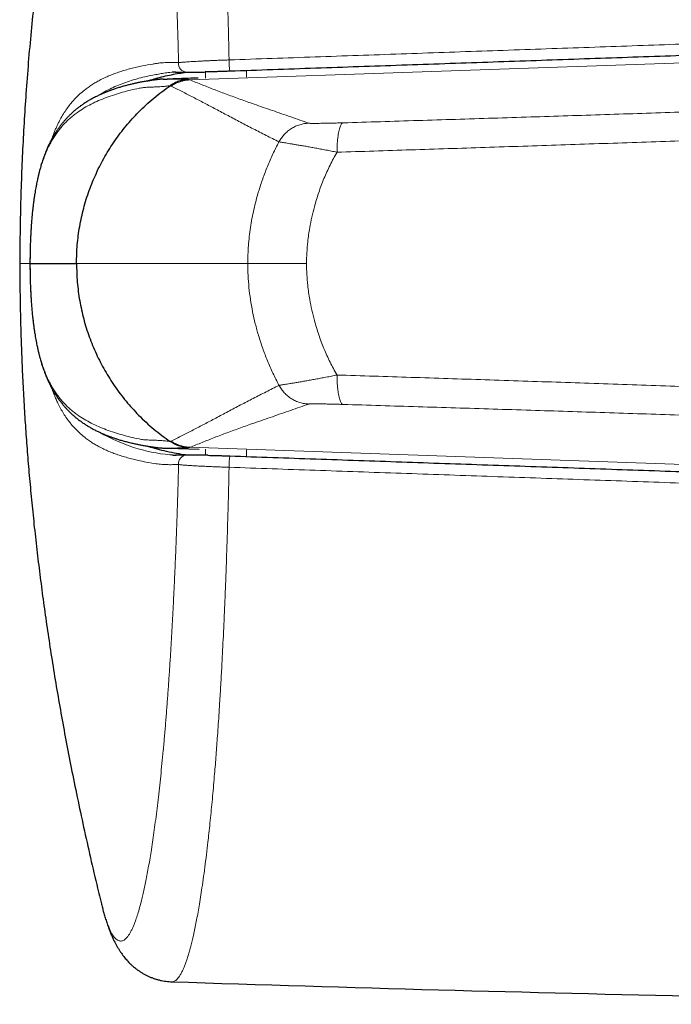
# Model space of a CAD drawing. Header units: millimetres. Extents: x 8 to 882, y 12 to 770.
# Tile 8 of 60: x 396 to 411, y 568 to 590. Entities that reach past the tile are written whole.
import ezdxf

# ---------------------------------------------------------------- set-up
doc = ezdxf.new("R2010")
doc.units = ezdxf.units.MM

msp = doc.modelspace()

# ---------------------------------------------------------------- linework, layer by layer
at = {"color": 252, "linetype": 'Continuous', "lineweight": 0}
for p, q in [((399.852, 588.97), (423.582, 589.799)), ((400.207, 589.011), (400.203, 589.151)), ((401.132, 589.183), (401.135, 589.032)), ((397.277, 584.818), (397.285, 584.818)), ((397.285, 584.818), (401.161, 584.818)), ((402.492, 584.818), (401.161, 584.818)), ((399.852, 580.665), (423.582, 579.837)), ((400.203, 580.485), (400.206, 580.624)), ((401.134, 580.604), (401.131, 580.453))]:
    msp.add_line(p, q, dxfattribs=at)
at = {"color": 7, "linetype": 'Continuous', "lineweight": 30}
for p, q in [((399.244, 588.987), (399.336, 588.988)), ((396.233, 584.818), (397.277, 584.818)), ((396.233, 584.818), (396.234, 584.818)), ((399.244, 580.648), (399.356, 580.647)), ((399.356, 580.646), (400.062, 580.623)), ((397.82, 570.464), (397.85, 570.342))]:
    msp.add_line(p, q, dxfattribs=at)
at = {"color": 252, "linetype": 'Continuous', "lineweight": 0, "flags": 128}
msp.add_lwpolyline([(399.451, 589.145), (399.446, 589.145), (399.396, 589.141), (399.396, 589.141), (399.396, 589.141)], dxfattribs=at)
at = {"color": 252, "linetype": 'Continuous', "lineweight": 0}
for centre, radius, start, end in [((399.79, 589.341), 0.195, 173.8414, 267.7852), ((403.537, 589.44), 2.798, 180.3518, 185.6111), ((399.787, 584.437), 3.962, 240.1605, 264.3433), ((399.79, 580.295), 0.195, 92.2068, 186.1588), ((403.537, 580.195), 2.798, 174.3889, 179.6482)]:
    msp.add_arc(centre, radius, start, end, dxfattribs=at)
at = {"color": 7, "linetype": 'Continuous', "lineweight": 30}
msp.add_arc((432.634, 1568.906), 1000.876, 268.099513, 269.482671, dxfattribs=at)
at = {"color": 252, "linetype": 'Continuous', "lineweight": 0}
for points, knots in [([(400.739, 589.423), (400.736, 589.543), (400.731, 589.784), (400.722, 590.141), (400.712, 590.496), (400.703, 590.82), (400.693, 591.113), (400.685, 591.376), (400.676, 591.637), (400.665, 591.921), (400.653, 592.227), (400.64, 592.554), (400.626, 592.878), (400.611, 593.197), (400.596, 593.513), (400.58, 593.818), (400.564, 594.113), (400.547, 594.397), (400.531, 594.678), (400.513, 594.954), (400.495, 595.226), (400.478, 595.476), (400.461, 595.706), (400.445, 595.917), (400.429, 596.124), (400.411, 596.347), (400.391, 596.585), (400.368, 596.836), (400.345, 597.082), (400.322, 597.321), (400.298, 597.554), (400.274, 597.777), (400.25, 597.988), (400.226, 598.189), (400.201, 598.384), (400.176, 598.573), (400.151, 598.756), (400.124, 598.945), (400.094, 599.138), (400.062, 599.331), (400.031, 599.511), (400, 599.679), (399.968, 599.839), (399.936, 599.985), (399.905, 600.119), (399.875, 600.242), (399.844, 600.356), (399.813, 600.461), (399.782, 600.557), (399.752, 600.644), (399.721, 600.723), (399.689, 600.797), (399.655, 600.865), (399.619, 600.924), (399.585, 600.971), (399.55, 601.008), (399.516, 601.035), (399.483, 601.05), (399.458, 601.056), (399.444, 601.055), (399.441, 601.054)], [0, 0, 0, 0, 0.018012, 0.036023, 0.054074, 0.072125, 0.085812, 0.0995, 0.113204, 0.126909, 0.144578, 0.162249, 0.179919, 0.197671, 0.215426, 0.233178, 0.249897, 0.266617, 0.283335, 0.300123, 0.316914, 0.333702, 0.347387, 0.361072, 0.374773, 0.388475, 0.406139, 0.423806, 0.441471, 0.459218, 0.476968, 0.494715, 0.511427, 0.528141, 0.544853, 0.561635, 0.578419, 0.595201, 0.615518, 0.635849, 0.655318, 0.674788, 0.694306, 0.713824, 0.73197, 0.750116, 0.768301, 0.786486, 0.804207, 0.821928, 0.839686, 0.857443, 0.877846, 0.898264, 0.917816, 0.937369, 0.95697, 0.976572, 0.994796, 1, 1, 1, 1]), ([(397.85, 599.296), (397.86, 599.335), (397.88, 599.412), (397.91, 599.518), (397.941, 599.618), (397.973, 599.712), (398.006, 599.799), (398.039, 599.875), (398.072, 599.94), (398.103, 599.995), (398.134, 600.039), (398.165, 600.076), (398.198, 600.104), (398.231, 600.124), (398.264, 600.135), (398.297, 600.136), (398.329, 600.129), (398.362, 600.113), (398.395, 600.087), (398.429, 600.052), (398.465, 600.006), (398.5, 599.95), (398.533, 599.886), (398.566, 599.816), (398.597, 599.74), (398.632, 599.645), (398.672, 599.526), (398.715, 599.38), (398.753, 599.233), (398.788, 599.09), (398.818, 598.956), (398.849, 598.81), (398.88, 598.652), (398.911, 598.482), (398.942, 598.303), (398.974, 598.11), (399.006, 597.903), (399.038, 597.68), (399.07, 597.446), (399.101, 597.201), (399.132, 596.946), (399.162, 596.681), (399.191, 596.408), (399.22, 596.122), (399.249, 595.825), (399.276, 595.517), (399.303, 595.199), (399.329, 594.878), (399.353, 594.553), (399.376, 594.226), (399.399, 593.889), (399.42, 593.545), (399.441, 593.191), (399.461, 592.831), (399.48, 592.465), (399.498, 592.089), (399.516, 591.704), (399.532, 591.31), (399.548, 590.91), (399.562, 590.516), (399.575, 590.128), (399.586, 589.747), (399.593, 589.49), (399.597, 589.362)], [0, 0, 0, 0, 0.01474, 0.029482, 0.044222, 0.060093, 0.075969, 0.091846, 0.107717, 0.122176, 0.136636, 0.151094, 0.16633, 0.181571, 0.196811, 0.212047, 0.226789, 0.241532, 0.256274, 0.272158, 0.288047, 0.303936, 0.31982, 0.334198, 0.348579, 0.362957, 0.383157, 0.403363, 0.423563, 0.438212, 0.452862, 0.46751, 0.483278, 0.499051, 0.514823, 0.530591, 0.547728, 0.564868, 0.582005, 0.599392, 0.616789, 0.634189, 0.651586, 0.668973, 0.686847, 0.704728, 0.722609, 0.740482, 0.757626, 0.774773, 0.791916, 0.809313, 0.826719, 0.844129, 0.861535, 0.878932, 0.896821, 0.914717, 0.932613, 0.950502, 0.967, 0.983502, 1, 1, 1, 1]), ([(400.739, 589.423), (401.388, 589.446), (402.685, 589.491), (404.632, 589.559), (406.579, 589.627), (408.526, 589.695), (410.473, 589.763), (412.42, 589.831), (414.368, 589.899), (416.879, 589.988), (419.956, 590.096), (422.384, 590.182), (423.597, 590.224)], [0, 0, 0, 0, 0.085175, 0.170351, 0.255527, 0.340706, 0.425884, 0.511066, 0.596248, 0.681431, 0.840714, 1, 1, 1, 1]), ([(396.725, 587.632), (396.731, 587.649), (396.749, 587.704), (396.779, 587.78), (396.814, 587.865), (396.847, 587.939), (396.881, 588.009), (396.928, 588.1), (396.989, 588.204), (397.064, 588.318), (397.142, 588.421), (397.214, 588.506), (397.28, 588.576), (397.361, 588.654), (397.45, 588.73), (397.548, 588.804), (397.633, 588.862), (397.721, 588.915), (397.816, 588.968), (397.92, 589.019), (398.032, 589.069), (398.147, 589.114), (398.265, 589.155), (398.388, 589.193), (398.515, 589.229), (398.645, 589.26), (398.809, 589.296), (398.959, 589.321), (399.091, 589.343), (399.172, 589.355), (399.282, 589.364), (399.422, 589.363), (399.538, 589.362), (399.597, 589.362)], [0, 0, 0, 0, 0.009657, 0.03102, 0.047778, 0.064545, 0.081754, 0.098964, 0.13343, 0.167994, 0.202586, 0.236425, 0.260984, 0.285544, 0.334699, 0.366699, 0.398699, 0.430723, 0.462746, 0.500811, 0.538876, 0.576963, 0.61505, 0.65439, 0.69373, 0.733085, 0.77244, 0.839703, 0.862133, 0.884563, 0.906989, 0.953491, 1, 1, 1, 1]), ([(399.597, 589.362), (399.605, 589.363), (399.622, 589.365), (399.652, 589.368), (399.685, 589.371), (399.727, 589.374), (399.779, 589.378), (399.843, 589.382), (399.915, 589.387), (399.991, 589.391), (400.072, 589.395), (400.157, 589.4), (400.247, 589.404), (400.34, 589.408), (400.436, 589.412), (400.535, 589.416), (400.636, 589.419), (400.704, 589.422), (400.739, 589.423)], [0, 0, 0, 0, 0.048077, 0.096377, 0.144827, 0.193508, 0.260194, 0.327294, 0.395717, 0.464604, 0.530522, 0.59687, 0.66389, 0.731836, 0.797703, 0.864019, 0.931762, 1, 1, 1, 1]), ([(399.396, 589.141), (399.396, 589.141), (399.351, 589.136), (399.264, 589.124), (399.139, 589.103), (398.995, 589.076), (398.832, 589.042), (398.654, 588.997), (398.482, 588.946), (398.315, 588.887), (398.154, 588.821), (397.998, 588.744), (397.887, 588.683), (397.83, 588.643), (397.821, 588.638)], [0, 0, 0, 0, 0.00001, 0.072495, 0.144987, 0.21748, 0.32631, 0.43514, 0.544142, 0.653167, 0.76166, 0.870186, 0.980789, 1, 1, 1, 1]), ([(399.408, 588.841), (399.372, 588.836), (399.301, 588.827), (399.198, 588.818), (399.098, 588.813), (399, 588.809), (398.903, 588.805), (398.808, 588.801), (398.671, 588.776), (398.511, 588.745), (398.322, 588.692), (398.138, 588.637), (397.959, 588.574), (397.784, 588.504), (397.618, 588.426), (397.459, 588.339), (397.326, 588.252), (397.216, 588.17), (397.127, 588.095), (397.04, 588.013), (396.957, 587.923), (396.883, 587.832), (396.817, 587.74), (396.758, 587.65), (396.701, 587.551), (396.646, 587.445), (396.597, 587.336), (396.553, 587.226), (396.514, 587.116), (396.477, 586.997), (396.443, 586.878), (396.414, 586.759), (396.388, 586.644), (396.364, 586.52), (396.342, 586.392), (396.322, 586.261), (396.304, 586.127), (396.288, 585.985), (396.274, 585.836), (396.263, 585.688), (396.253, 585.545), (396.246, 585.407), (396.241, 585.266), (396.236, 585.121), (396.233, 584.971), (396.233, 584.87), (396.233, 584.818)], [0, 0, 0, 0, 0.022757, 0.04546, 0.068235, 0.091048, 0.113876, 0.136524, 0.158901, 0.200908, 0.242892, 0.284853, 0.329778, 0.374676, 0.419558, 0.464404, 0.509167, 0.537611, 0.566042, 0.594435, 0.62276, 0.650996, 0.673109, 0.695155, 0.717129, 0.73903, 0.760865, 0.778206, 0.795541, 0.81285, 0.830066, 0.84349, 0.856803, 0.870053, 0.883233, 0.89508, 0.906737, 0.91835, 0.929995, 0.941562, 0.951121, 0.960656, 0.970252, 0.97999, 0.989782, 1, 1, 1, 1]), ([(399.336, 588.988), (399.354, 588.989), (399.421, 588.99), (399.538, 588.988), (399.683, 588.984), (399.77, 588.981), (399.814, 588.98)], [0, 0, 0, 0, 0.108146, 0.405074, 0.702208, 1, 1, 1, 1]), ([(399.427, 588.829), (399.424, 588.831), (399.418, 588.836), (399.416, 588.843), (399.415, 588.846)], [0, 0, 0, 0, 0.4998892, 1, 1, 1, 1]), ([(399.852, 588.97), (399.827, 588.969), (399.777, 588.966), (399.702, 588.952), (399.629, 588.931), (399.558, 588.904), (399.49, 588.87), (399.448, 588.843), (399.427, 588.829)], [0, 0, 0, 0, 0.165418, 0.33233, 0.5, 0.66767, 0.834582, 1, 1, 1, 1]), ([(399.814, 588.98), (399.822, 588.978), (399.837, 588.975), (399.847, 588.972), (399.852, 588.97)], [0, 0, 0, 0, 0.500128, 1, 1, 1, 1]), ([(399.852, 588.97), (399.944, 588.934), (400.126, 588.862), (400.405, 588.751), (400.694, 588.641), (400.994, 588.532), (401.336, 588.411), (401.719, 588.279), (402.133, 588.136), (402.407, 588.04), (402.544, 587.992)], [0, 0, 0, 0, 0.112003, 0.224002, 0.335997, 0.447993, 0.559991, 0.706659, 0.853329, 1, 1, 1, 1]), ([(401.868, 587.571), (401.771, 587.619), (401.575, 587.717), (401.285, 587.865), (400.997, 588.014), (400.714, 588.164), (400.441, 588.309), (400.178, 588.448), (399.923, 588.58), (399.675, 588.708), (399.51, 588.789), (399.427, 588.829)], [0, 0, 0, 0, 0.111991, 0.223983, 0.335977, 0.447978, 0.559986, 0.669996, 0.780004, 0.890006, 1, 1, 1, 1]), ([(403.317, 588.001), (403.6, 588.01), (404.165, 588.027), (405.014, 588.053), (405.864, 588.08), (406.714, 588.106), (407.56, 588.133), (408.403, 588.16), (409.243, 588.187), (410.083, 588.214), (410.995, 588.244), (411.978, 588.277), (413.031, 588.312), (414.086, 588.347), (415.143, 588.383), (416.2, 588.42), (417.259, 588.456), (417.966, 588.481), (418.32, 588.493)], [0, 0, 0, 0, 0.057372, 0.114598, 0.17171, 0.22874, 0.285725, 0.34169, 0.397668, 0.453667, 0.509694, 0.579598, 0.649549, 0.71954, 0.789565, 0.859628, 0.929752, 1, 1, 1, 1]), ([(402.544, 587.992), (402.51, 587.99), (402.442, 587.985), (402.341, 587.961), (402.243, 587.924), (402.149, 587.874), (402.062, 587.811), (401.986, 587.739), (401.92, 587.659), (401.885, 587.6), (401.868, 587.571)], [0, 0, 0, 0, 0.121274, 0.245686, 0.372283, 0.5, 0.627717, 0.754314, 0.878726, 1, 1, 1, 1]), ([(402.544, 587.992), (402.547, 587.991), (402.553, 587.99), (402.577, 587.989), (402.612, 587.988), (402.658, 587.988), (402.714, 587.988), (402.779, 587.989), (402.853, 587.99), (402.935, 587.991), (403.023, 587.993), (403.117, 587.996), (403.215, 587.998), (403.283, 588), (403.317, 588.001)], [0, 0, 0, 0, 0.080836, 0.161276, 0.242242, 0.323763, 0.405514, 0.487771, 0.570788, 0.654788, 0.739816, 0.825801, 0.912595, 1, 1, 1, 1]), ([(403.317, 588.001), (403.311, 588), (403.299, 587.996), (403.282, 587.979), (403.265, 587.951), (403.249, 587.913), (403.234, 587.865), (403.221, 587.807), (403.209, 587.74), (403.199, 587.667), (403.191, 587.588), (403.186, 587.505), (403.182, 587.421), (403.181, 587.364), (403.181, 587.336)], [0, 0, 0, 0, 0.078347, 0.159284, 0.242418, 0.327281, 0.413336, 0.5, 0.586664, 0.672719, 0.757582, 0.840716, 0.921653, 1, 1, 1, 1]), ([(418.281, 587.854), (417.925, 587.841), (417.212, 587.815), (416.144, 587.776), (415.078, 587.738), (414.013, 587.7), (412.949, 587.662), (411.887, 587.625), (410.893, 587.591), (409.966, 587.559), (409.106, 587.53), (408.247, 587.501), (407.389, 587.473), (406.538, 587.444), (405.693, 587.417), (404.854, 587.39), (404.017, 587.363), (403.46, 587.345), (403.181, 587.336)], [0, 0, 0, 0, 0.070365, 0.140644, 0.210842, 0.280975, 0.351057, 0.421106, 0.491138, 0.548032, 0.604933, 0.661847, 0.718786, 0.775759, 0.831757, 0.887797, 0.943879, 1, 1, 1, 1]), ([(401.161, 584.818), (401.161, 584.818), (401.161, 584.886), (401.164, 585.022), (401.176, 585.225), (401.195, 585.429), (401.222, 585.633), (401.256, 585.837), (401.298, 586.041), (401.348, 586.244), (401.413, 586.476), (401.497, 586.734), (401.606, 587.018), (401.728, 587.298), (401.821, 587.48), (401.868, 587.571)], [0, 0, 0, 0, 0.000021, 0.07088, 0.141995, 0.213111, 0.285017, 0.356923, 0.429603, 0.502284, 0.575191, 0.680861, 0.786531, 0.893131, 1, 1, 1, 1]), ([(403.181, 587.336), (403.139, 587.345), (403.055, 587.362), (402.931, 587.386), (402.81, 587.409), (402.693, 587.431), (402.581, 587.451), (402.474, 587.47), (402.374, 587.487), (402.28, 587.503), (402.195, 587.517), (402.117, 587.53), (402.049, 587.541), (401.991, 587.55), (401.943, 587.558), (401.906, 587.564), (401.88, 587.568), (401.872, 587.57), (401.868, 587.571)], [0, 0, 0, 0, 0.061346, 0.123048, 0.185018, 0.247171, 0.309432, 0.371749, 0.434095, 0.496481, 0.558973, 0.621628, 0.684494, 0.747643, 0.810751, 0.873635, 0.93661, 1, 1, 1, 1]), ([(403.181, 587.336), (403.154, 587.288), (403.099, 587.192), (403.024, 587.044), (402.952, 586.894), (402.886, 586.74), (402.824, 586.584), (402.767, 586.426), (402.715, 586.265), (402.661, 586.079), (402.609, 585.868), (402.567, 585.657), (402.537, 585.47), (402.514, 585.281), (402.496, 585.064), (402.493, 584.9), (402.492, 584.818)], [0, 0, 0, 0, 0.06276, 0.125696, 0.188632, 0.252113, 0.315594, 0.379614, 0.443635, 0.50782, 0.599228, 0.690635, 0.752142, 0.813648, 0.906826, 1, 1, 1, 1]), ([(396.238, 584.818), (396.219, 584.818), (396.129, 584.818), (396.051, 584.818), (395.995, 584.818), (396.007, 584.818), (396.008, 584.818)], [0, 0, 0, 0, 0.114869, 0.522018, 0.92983, 1, 1, 1, 1]), ([(399.408, 580.795), (399.372, 580.799), (399.301, 580.808), (399.198, 580.817), (399.098, 580.823), (399, 580.827), (398.903, 580.83), (398.808, 580.834), (398.671, 580.86), (398.511, 580.891), (398.322, 580.943), (398.138, 580.999), (397.959, 581.061), (397.784, 581.132), (397.618, 581.209), (397.459, 581.297), (397.326, 581.383), (397.216, 581.466), (397.127, 581.541), (397.04, 581.622), (396.957, 581.712), (396.883, 581.803), (396.817, 581.895), (396.758, 581.986), (396.701, 582.084), (396.646, 582.191), (396.597, 582.3), (396.553, 582.41), (396.514, 582.519), (396.477, 582.638), (396.443, 582.758), (396.414, 582.876), (396.388, 582.992), (396.364, 583.116), (396.342, 583.244), (396.322, 583.375), (396.304, 583.509), (396.288, 583.651), (396.274, 583.8), (396.263, 583.947), (396.253, 584.09), (396.246, 584.228), (396.241, 584.37), (396.236, 584.515), (396.233, 584.665), (396.233, 584.766), (396.233, 584.818)], [0, 0, 0, 0, 0.022757, 0.04546, 0.068235, 0.091048, 0.113876, 0.136524, 0.158901, 0.200908, 0.242892, 0.284853, 0.329778, 0.374676, 0.419558, 0.464404, 0.509167, 0.537611, 0.566042, 0.594435, 0.62276, 0.650996, 0.673109, 0.695155, 0.717129, 0.73903, 0.760865, 0.778206, 0.795541, 0.81285, 0.830066, 0.84349, 0.856803, 0.870053, 0.883233, 0.89508, 0.906737, 0.91835, 0.929995, 0.941562, 0.951121, 0.960656, 0.970252, 0.97999, 0.989782, 1, 1, 1, 1]), ([(401.161, 584.818), (401.161, 584.818), (401.161, 584.727), (401.166, 584.545), (401.187, 584.274), (401.221, 584.002), (401.269, 583.73), (401.33, 583.458), (401.405, 583.182), (401.497, 582.901), (401.606, 582.617), (401.728, 582.337), (401.822, 582.156), (401.868, 582.065)], [0, 0, 0, 0, 0.000021, 0.094813, 0.189669, 0.28447, 0.381352, 0.478292, 0.575181, 0.680853, 0.786526, 0.893263, 1, 1, 1, 1]), ([(403.181, 582.299), (403.154, 582.347), (403.099, 582.444), (403.024, 582.591), (402.952, 582.742), (402.886, 582.895), (402.824, 583.051), (402.767, 583.21), (402.715, 583.371), (402.661, 583.557), (402.609, 583.768), (402.567, 583.979), (402.537, 584.165), (402.514, 584.354), (402.496, 584.572), (402.493, 584.736), (402.492, 584.818)], [0, 0, 0, 0, 0.06276, 0.125696, 0.188632, 0.252113, 0.315594, 0.379614, 0.443635, 0.50782, 0.599228, 0.690635, 0.752142, 0.813648, 0.906826, 1, 1, 1, 1]), ([(403.181, 582.299), (403.139, 582.291), (403.055, 582.273), (402.931, 582.249), (402.81, 582.226), (402.693, 582.205), (402.581, 582.184), (402.474, 582.165), (402.374, 582.148), (402.28, 582.132), (402.195, 582.118), (402.117, 582.105), (402.049, 582.094), (401.991, 582.085), (401.943, 582.077), (401.906, 582.071), (401.88, 582.067), (401.872, 582.066), (401.868, 582.065)], [0, 0, 0, 0, 0.061346, 0.123048, 0.185018, 0.247171, 0.309432, 0.371749, 0.434095, 0.496481, 0.558973, 0.621628, 0.684494, 0.747643, 0.810751, 0.873635, 0.93661, 1, 1, 1, 1]), ([(418.281, 581.782), (417.925, 581.795), (417.212, 581.821), (416.144, 581.86), (415.078, 581.898), (414.013, 581.936), (412.949, 581.973), (411.887, 582.01), (410.893, 582.044), (409.966, 582.076), (409.106, 582.105), (408.247, 582.134), (407.389, 582.163), (406.538, 582.191), (405.693, 582.219), (404.854, 582.246), (404.017, 582.273), (403.46, 582.29), (403.181, 582.299)], [0, 0, 0, 0, 0.070365, 0.140644, 0.210842, 0.280975, 0.351057, 0.421106, 0.491138, 0.548032, 0.604933, 0.661847, 0.718786, 0.775759, 0.831757, 0.887797, 0.943879, 1, 1, 1, 1]), ([(403.317, 581.634), (403.311, 581.636), (403.299, 581.639), (403.282, 581.657), (403.265, 581.684), (403.249, 581.722), (403.234, 581.771), (403.221, 581.829), (403.209, 581.895), (403.199, 581.969), (403.191, 582.048), (403.186, 582.13), (403.182, 582.214), (403.181, 582.271), (403.181, 582.299)], [0, 0, 0, 0, 0.078347, 0.159284, 0.242418, 0.327281, 0.413336, 0.5, 0.586664, 0.672719, 0.757582, 0.840716, 0.921653, 1, 1, 1, 1]), ([(399.597, 580.274), (399.551, 580.273), (399.459, 580.272), (399.324, 580.271), (399.189, 580.28), (399.01, 580.305), (398.834, 580.335), (398.662, 580.372), (398.532, 580.403), (398.406, 580.437), (398.283, 580.475), (398.163, 580.516), (398.047, 580.56), (397.934, 580.61), (397.83, 580.661), (397.733, 580.714), (397.643, 580.767), (397.556, 580.826), (397.455, 580.901), (397.364, 580.978), (397.282, 581.058), (397.215, 581.129), (397.142, 581.214), (397.065, 581.316), (396.993, 581.425), (396.925, 581.54), (396.87, 581.648), (396.822, 581.751), (396.782, 581.848), (396.749, 581.931), (396.731, 581.986), (396.725, 582.004)], [0, 0, 0, 0, 0.036456, 0.0729138, 0.1103959, 0.1478814, 0.2229136, 0.2620026, 0.3010914, 0.3401947, 0.379298, 0.4175982, 0.4558982, 0.4942193, 0.5325402, 0.5650892, 0.5976379, 0.6302088, 0.6627796, 0.713163, 0.7383733, 0.7635835, 0.7971637, 0.8315876, 0.8660361, 0.8965479, 0.9270887, 0.9480322, 0.9689913, 0.9900491, 1, 1, 1, 1]), ([(401.868, 582.065), (401.771, 582.016), (401.575, 581.918), (401.285, 581.77), (400.997, 581.621), (400.714, 581.472), (400.441, 581.326), (400.178, 581.188), (399.923, 581.056), (399.675, 580.927), (399.51, 580.847), (399.427, 580.806)], [0, 0, 0, 0, 0.111991, 0.223983, 0.335977, 0.447978, 0.559986, 0.669996, 0.780004, 0.890006, 1, 1, 1, 1]), ([(402.544, 581.643), (402.51, 581.646), (402.442, 581.651), (402.341, 581.675), (402.243, 581.712), (402.149, 581.762), (402.062, 581.824), (401.986, 581.897), (401.92, 581.977), (401.885, 582.036), (401.868, 582.065)], [0, 0, 0, 0, 0.121274, 0.245686, 0.372283, 0.5, 0.627717, 0.754314, 0.878726, 1, 1, 1, 1]), ([(399.852, 580.665), (399.944, 580.701), (400.126, 580.773), (400.405, 580.885), (400.694, 580.994), (400.994, 581.104), (401.336, 581.224), (401.719, 581.356), (402.133, 581.5), (402.407, 581.595), (402.544, 581.643)], [0, 0, 0, 0, 0.112003, 0.224002, 0.335997, 0.447993, 0.559991, 0.706659, 0.853329, 1, 1, 1, 1]), ([(402.544, 581.643), (402.547, 581.644), (402.553, 581.645), (402.577, 581.646), (402.612, 581.647), (402.658, 581.648), (402.714, 581.647), (402.779, 581.647), (402.853, 581.646), (402.935, 581.644), (403.023, 581.642), (403.117, 581.64), (403.215, 581.637), (403.283, 581.635), (403.317, 581.634)], [0, 0, 0, 0, 0.080836, 0.161276, 0.242242, 0.323763, 0.405514, 0.487771, 0.570788, 0.654788, 0.739816, 0.825801, 0.912595, 1, 1, 1, 1]), ([(403.317, 581.634), (403.6, 581.626), (404.165, 581.608), (405.014, 581.582), (405.864, 581.556), (406.714, 581.529), (407.56, 581.503), (408.403, 581.476), (409.243, 581.449), (410.083, 581.421), (410.995, 581.391), (411.978, 581.359), (413.031, 581.324), (414.086, 581.288), (415.143, 581.252), (416.2, 581.216), (417.259, 581.179), (417.966, 581.155), (418.32, 581.142)], [0, 0, 0, 0, 0.057372, 0.114598, 0.17171, 0.22874, 0.285725, 0.34169, 0.397668, 0.453667, 0.509694, 0.579598, 0.649549, 0.71954, 0.789565, 0.859628, 0.929752, 1, 1, 1, 1]), ([(399.356, 580.647), (399.367, 580.647), (399.428, 580.646), (399.538, 580.648), (399.683, 580.651), (399.77, 580.654), (399.814, 580.656)], [0, 0, 0, 0, 0.069993, 0.379623, 0.689469, 1, 1, 1, 1]), ([(399.427, 580.806), (399.424, 580.804), (399.418, 580.8), (399.416, 580.793), (399.415, 580.789)], [0, 0, 0, 0, 0.499889, 1, 1, 1, 1]), ([(399.852, 580.665), (399.827, 580.667), (399.777, 580.67), (399.702, 580.684), (399.629, 580.704), (399.558, 580.732), (399.49, 580.765), (399.448, 580.793), (399.427, 580.806)], [0, 0, 0, 0, 0.165418, 0.33233, 0.5, 0.66767, 0.834582, 1, 1, 1, 1]), ([(399.814, 580.656), (399.822, 580.657), (399.837, 580.66), (399.847, 580.664), (399.852, 580.665)], [0, 0, 0, 0, 0.500128, 1, 1, 1, 1]), ([(399.396, 580.495), (399.396, 580.495), (399.413, 580.493), (399.432, 580.491), (399.45, 580.491), (399.452, 580.491)], [0, 0, 0, 0, 0.000346, 0.886381, 1, 1, 1, 1]), ([(397.85, 570.342), (397.85, 570.341), (397.86, 570.299), (397.88, 570.224), (397.91, 570.118), (397.941, 570.017), (397.973, 569.923), (398.006, 569.837), (398.039, 569.76), (398.072, 569.695), (398.103, 569.641), (398.134, 569.596), (398.165, 569.56), (398.198, 569.531), (398.231, 569.511), (398.264, 569.501), (398.297, 569.499), (398.329, 569.507), (398.362, 569.523), (398.395, 569.548), (398.429, 569.583), (398.465, 569.63), (398.5, 569.686), (398.533, 569.749), (398.566, 569.82), (398.597, 569.896), (398.632, 569.991), (398.672, 570.109), (398.715, 570.256), (398.753, 570.403), (398.788, 570.545), (398.818, 570.68), (398.849, 570.825), (398.88, 570.983), (398.911, 571.153), (398.942, 571.332), (398.974, 571.525), (399.006, 571.733), (399.038, 571.956), (399.07, 572.19), (399.101, 572.434), (399.132, 572.689), (399.162, 572.954), (399.191, 573.228), (399.22, 573.513), (399.249, 573.81), (399.276, 574.119), (399.303, 574.436), (399.329, 574.757), (399.353, 575.082), (399.376, 575.41), (399.399, 575.746), (399.42, 576.091), (399.441, 576.444), (399.461, 576.805), (399.48, 577.171), (399.498, 577.546), (399.516, 577.931), (399.532, 578.326), (399.548, 578.725), (399.562, 579.12), (399.575, 579.508), (399.586, 579.889), (399.593, 580.145), (399.597, 580.274)], [0, 0, 0, 0, 0.000358, 0.015092, 0.029829, 0.044563, 0.060429, 0.0763, 0.092171, 0.108036, 0.122489, 0.136945, 0.151398, 0.166628, 0.181864, 0.197099, 0.212329, 0.227065, 0.241803, 0.25654, 0.272418, 0.288301, 0.304185, 0.320063, 0.334436, 0.348811, 0.363185, 0.383378, 0.403576, 0.423769, 0.438412, 0.453057, 0.4677, 0.483463, 0.49923, 0.514997, 0.530759, 0.54789, 0.565024, 0.582154, 0.599535, 0.616926, 0.63432, 0.651711, 0.669091, 0.686959, 0.704833, 0.722708, 0.740575, 0.757713, 0.774853, 0.791991, 0.809381, 0.826781, 0.844185, 0.861585, 0.878975, 0.896858, 0.914747, 0.932637, 0.95052, 0.967012, 0.983508, 1, 1, 1, 1]), ([(400.739, 580.213), (400.736, 580.092), (400.731, 579.852), (400.722, 579.494), (400.712, 579.139), (400.702, 578.813), (400.693, 578.515), (400.684, 578.244), (400.675, 577.976), (400.664, 577.686), (400.652, 577.376), (400.638, 577.047), (400.624, 576.721), (400.609, 576.399), (400.593, 576.08), (400.575, 575.729), (400.554, 575.347), (400.532, 574.981), (400.512, 574.668), (400.495, 574.403), (400.477, 574.155), (400.461, 573.923), (400.444, 573.707), (400.428, 573.494), (400.409, 573.266), (400.388, 573.025), (400.366, 572.773), (400.343, 572.526), (400.319, 572.285), (400.294, 572.05), (400.267, 571.795), (400.235, 571.522), (400.199, 571.235), (400.163, 570.962), (400.127, 570.713), (400.093, 570.489), (400.06, 570.292), (400.028, 570.109), (399.997, 569.941), (399.965, 569.782), (399.933, 569.637), (399.903, 569.506), (399.873, 569.387), (399.843, 569.276), (399.813, 569.173), (399.782, 569.078), (399.752, 568.991), (399.721, 568.912), (399.688, 568.837), (399.653, 568.768), (399.617, 568.708), (399.582, 568.66), (399.547, 568.624), (399.513, 568.599), (399.48, 568.584), (399.456, 568.579), (399.444, 568.581), (399.441, 568.581)], [0, 0, 0, 0, 0.018012, 0.036023, 0.054074, 0.072125, 0.086204, 0.100282, 0.114379, 0.128477, 0.146307, 0.164139, 0.18197, 0.199886, 0.217804, 0.23572, 0.260166, 0.284613, 0.300975, 0.31734, 0.333702, 0.347778, 0.361854, 0.375948, 0.390043, 0.407868, 0.425696, 0.443522, 0.461433, 0.479346, 0.497257, 0.521694, 0.546131, 0.570665, 0.595199, 0.616326, 0.637467, 0.657037, 0.676607, 0.696227, 0.715846, 0.733485, 0.751123, 0.768798, 0.786472, 0.804197, 0.821921, 0.839682, 0.857442, 0.878658, 0.899889, 0.919543, 0.939196, 0.958899, 0.978603, 0.996318, 1, 1, 1, 1]), ([(400.739, 580.213), (400.694, 580.214), (400.604, 580.217), (400.47, 580.222), (400.341, 580.228), (400.217, 580.233), (400.101, 580.239), (399.991, 580.244), (399.891, 580.25), (399.8, 580.256), (399.729, 580.261), (399.674, 580.266), (399.631, 580.27), (399.608, 580.273), (399.597, 580.274)], [0, 0, 0, 0, 0.089288, 0.178859, 0.268151, 0.357131, 0.446385, 0.535376, 0.625645, 0.716184, 0.806468, 0.870947, 0.935518, 1, 1, 1, 1]), ([(423.597, 579.411), (422.384, 579.454), (419.956, 579.54), (416.879, 579.648), (414.368, 579.736), (412.421, 579.805), (410.474, 579.873), (408.527, 579.941), (406.58, 580.009), (404.633, 580.077), (402.686, 580.145), (401.388, 580.19), (400.739, 580.213)], [0, 0, 0, 0, 0.159284, 0.318569, 0.403744, 0.488919, 0.574095, 0.659272, 0.744453, 0.829634, 0.914817, 1, 1, 1, 1])]:
    msp.add_open_spline(points, degree=3, knots=knots, dxfattribs=at)
at = {"color": 7, "linetype": 'Continuous', "lineweight": 30}
for points, knots in [([(397.826, 599.195), (397.801, 599.093), (397.734, 598.819), (397.628, 598.368), (397.507, 597.838), (397.388, 597.295), (397.274, 596.756), (397.165, 596.221), (397.062, 595.69), (396.962, 595.149), (396.864, 594.597), (396.77, 594.035), (396.677, 593.445), (396.585, 592.825), (396.496, 592.176), (396.413, 591.514), (396.336, 590.84), (396.265, 590.153), (396.201, 589.453), (396.147, 588.762), (396.102, 588.078), (396.065, 587.404), (396.036, 586.719), (396.016, 586.024), (396.004, 585.389), (396.004, 584.986), (396.004, 584.818)], [0, 0, 0, 0, 0.021796, 0.058571, 0.096131, 0.134476, 0.173606, 0.210165, 0.247386, 0.285267, 0.323811, 0.363019, 0.402892, 0.44715, 0.492205, 0.53806, 0.584719, 0.632186, 0.680465, 0.729564, 0.775296, 0.821727, 0.868863, 0.916712, 0.965282, 1, 1, 1, 1]), ([(416.332, 589.706), (416.33, 589.706), (415.678, 589.683), (414.378, 589.638), (412.432, 589.571), (410.485, 589.503), (408.538, 589.436), (406.592, 589.368), (404.645, 589.301), (402.699, 589.234), (401.401, 589.189), (400.752, 589.167)], [0, 0, 0, 0, 0.000445, 0.125383, 0.250322, 0.375263, 0.500204, 0.625152, 0.7501, 0.87505, 1, 1, 1, 1]), ([(398.889, 588.945), (398.902, 588.95), (398.963, 588.971), (399.085, 589.006), (399.254, 589.051), (399.429, 589.089), (399.602, 589.121), (399.716, 589.138), (399.773, 589.146)], [0, 0, 0, 0, 0.045743, 0.22784, 0.431266, 0.634727, 0.818569, 1, 1, 1, 1]), ([(399.532, 589.147), (399.52, 589.146), (399.492, 589.146), (399.465, 589.145), (399.451, 589.145)], [0, 0, 0, 0, 0.457479, 1, 1, 1, 1]), ([(399.528, 589.147), (399.537, 589.147), (399.565, 589.147), (399.616, 589.147), (399.692, 589.147), (399.748, 589.146), (399.783, 589.146)], [0, 0, 0, 0, 0.109472, 0.351382, 0.602241, 1, 1, 1, 1]), ([(399.782, 589.146), (399.783, 589.146), (399.79, 589.146), (399.809, 589.146), (399.838, 589.146), (399.869, 589.146), (399.904, 589.146), (399.941, 589.146), (399.981, 589.147), (400.023, 589.147), (400.068, 589.148), (400.115, 589.149), (400.155, 589.15), (400.181, 589.15), (400.189, 589.151)], [0, 0, 0, 0, 0.003103, 0.105737, 0.205005, 0.301946, 0.397398, 0.492045, 0.586019, 0.679382, 0.772168, 0.864409, 0.956077, 1, 1, 1, 1]), ([(400.752, 589.167), (400.724, 589.166), (400.668, 589.164), (400.584, 589.161), (400.501, 589.159), (400.419, 589.156), (400.341, 589.154), (400.266, 589.152), (400.218, 589.151), (400.195, 589.151)], [0, 0, 0, 0, 0.140694, 0.282386, 0.427209, 0.573107, 0.713775, 0.855402, 1, 1, 1, 1]), ([(399.247, 588.988), (399.237, 588.987), (399.218, 588.987), (399.192, 588.985), (399.169, 588.984), (399.15, 588.982), (399.137, 588.981), (399.124, 588.979), (399.115, 588.978), (399.109, 588.977), (399.102, 588.976), (399.092, 588.975), (399.076, 588.973), (399.054, 588.97), (399.029, 588.966), (399.001, 588.962), (398.972, 588.958), (398.942, 588.954), (398.914, 588.949), (398.879, 588.944), (398.838, 588.937), (398.792, 588.929), (398.749, 588.921), (398.711, 588.913), (398.675, 588.906), (398.64, 588.898), (398.606, 588.891), (398.571, 588.883), (398.536, 588.875), (398.498, 588.866), (398.458, 588.856), (398.417, 588.846), (398.374, 588.834), (398.33, 588.822), (398.285, 588.809), (398.242, 588.796), (398.2, 588.783), (398.161, 588.77), (398.126, 588.758), (398.096, 588.748), (398.067, 588.738), (398.039, 588.727), (398.009, 588.716), (397.975, 588.703), (397.939, 588.689), (397.903, 588.674), (397.867, 588.658), (397.833, 588.643), (397.797, 588.626), (397.757, 588.607), (397.714, 588.586), (397.671, 588.564), (397.631, 588.542), (397.594, 588.521), (397.556, 588.499), (397.517, 588.475), (397.48, 588.452), (397.445, 588.428), (397.412, 588.406), (397.381, 588.384), (397.352, 588.362), (397.324, 588.341), (397.295, 588.318), (397.265, 588.294), (397.235, 588.269), (397.204, 588.242), (397.172, 588.213), (397.143, 588.185), (397.118, 588.161), (397.1, 588.142), (397.083, 588.125), (397.068, 588.11), (397.055, 588.095), (397.041, 588.08), (397.025, 588.063), (397.007, 588.042), (396.988, 588.019), (396.966, 587.993), (396.943, 587.964), (396.919, 587.934), (396.898, 587.905), (396.877, 587.876), (396.855, 587.845), (396.833, 587.813), (396.81, 587.777), (396.785, 587.737), (396.76, 587.694), (396.736, 587.652), (396.715, 587.615), (396.699, 587.584), (396.687, 587.559), (396.674, 587.534), (396.661, 587.507), (396.647, 587.477), (396.63, 587.441), (396.613, 587.4), (396.593, 587.354), (396.566, 587.286), (396.533, 587.196), (396.503, 587.104), (396.482, 587.034), (396.469, 586.988), (396.457, 586.945), (396.447, 586.91), (396.44, 586.882), (396.435, 586.861), (396.431, 586.845), (396.428, 586.832), (396.424, 586.819), (396.42, 586.802), (396.415, 586.779), (396.408, 586.747), (396.399, 586.707), (396.388, 586.658), (396.377, 586.599), (396.365, 586.536), (396.353, 586.468), (396.341, 586.397), (396.329, 586.317), (396.316, 586.229), (396.304, 586.131), (396.292, 586.023), (396.28, 585.909), (396.27, 585.789), (396.261, 585.665), (396.252, 585.533), (396.246, 585.402), (396.24, 585.272), (396.237, 585.144), (396.234, 585.011), (396.233, 584.901), (396.232, 584.836), (396.232, 584.818)], [0, 0, 0, 0, 0.00496, 0.00933, 0.013107, 0.016376, 0.019156, 0.020965, 0.022312, 0.02326, 0.024326, 0.025542, 0.02913, 0.033491, 0.038609, 0.044935, 0.051724, 0.058287, 0.064613, 0.070705, 0.082164, 0.092694, 0.102363, 0.111417, 0.119884, 0.127921, 0.136325, 0.144446, 0.153034, 0.162192, 0.171922, 0.182219, 0.192497, 0.204251, 0.215372, 0.225971, 0.236622, 0.247405, 0.255788, 0.263618, 0.27087, 0.277934, 0.285647, 0.294567, 0.304238, 0.313988, 0.323422, 0.332539, 0.3415, 0.352718, 0.364737, 0.376743, 0.387683, 0.397864, 0.408408, 0.419636, 0.430387, 0.440249, 0.449836, 0.459389, 0.467429, 0.475804, 0.484513, 0.493517, 0.502761, 0.512247, 0.522181, 0.532974, 0.539567, 0.545619, 0.551041, 0.555832, 0.560003, 0.564192, 0.569644, 0.575654, 0.582219, 0.589234, 0.597976, 0.60612, 0.613669, 0.621042, 0.628808, 0.636967, 0.645028, 0.655289, 0.664937, 0.67448, 0.683574, 0.689054, 0.69421, 0.69905, 0.704293, 0.710412, 0.717274, 0.724979, 0.733526, 0.742736, 0.761145, 0.779376, 0.786478, 0.793495, 0.799731, 0.804959, 0.808523, 0.811405, 0.813608, 0.815133, 0.816568, 0.818791, 0.821808, 0.826038, 0.831217, 0.837341, 0.844419, 0.852443, 0.85964, 0.867435, 0.875805, 0.884697, 0.894134, 0.904168, 0.914848, 0.924662, 0.934884, 0.945489, 0.956539, 0.96576, 0.975376, 0.985511, 0.995858, 1, 1, 1, 1]), ([(397.285, 584.818), (397.289, 584.958), (397.296, 585.24), (397.353, 585.658), (397.442, 586.071), (397.569, 586.474), (397.729, 586.864), (397.922, 587.24), (398.148, 587.597), (398.403, 587.933), (398.697, 588.258), (399.03, 588.567), (399.283, 588.751), (399.41, 588.842)], [0, 0, 0, 0, 0.089092, 0.178184, 0.267274, 0.356365, 0.445458, 0.53455, 0.623643, 0.712736, 0.801827, 0.900912, 1, 1, 1, 1]), ([(400.037, 589.013), (399.982, 589.011), (399.748, 589.003), (399.515, 588.995), (399.336, 588.989)], [0, 0, 0, 0, 0.234498, 1, 1, 1, 1]), ([(399.814, 588.98), (399.778, 588.977), (399.707, 588.971), (399.603, 588.943), (399.502, 588.902), (399.442, 588.863), (399.411, 588.843)], [0, 0, 0, 0, 0.247799, 0.498727, 0.750304, 1, 1, 1, 1]), ([(396.004, 584.818), (396.003, 584.729), (396.003, 584.476), (396.008, 584.056), (396.018, 583.552), (396.033, 583.035), (396.053, 582.506), (396.079, 581.964), (396.11, 581.426), (396.146, 580.891), (396.187, 580.361), (396.234, 579.821), (396.287, 579.269), (396.346, 578.707), (396.411, 578.144), (396.482, 577.579), (396.558, 577.012), (396.641, 576.437), (396.731, 575.851), (396.828, 575.256), (396.933, 574.651), (397.046, 574.036), (397.169, 573.401), (397.302, 572.747), (397.447, 572.071), (397.601, 571.386), (397.726, 570.849), (397.802, 570.541), (397.821, 570.465)], [0, 0, 0, 0, 0.018407, 0.052283, 0.087024, 0.122637, 0.159126, 0.196498, 0.23476, 0.27062, 0.307239, 0.344622, 0.382775, 0.421705, 0.461418, 0.500064, 0.539435, 0.57954, 0.620385, 0.661977, 0.704323, 0.747431, 0.791308, 0.838108, 0.88577, 0.934302, 0.983716, 1, 1, 1, 1]), ([(396.232, 584.818), (396.232, 584.799), (396.233, 584.734), (396.234, 584.624), (396.237, 584.491), (396.24, 584.364), (396.246, 584.234), (396.252, 584.102), (396.261, 583.97), (396.27, 583.847), (396.28, 583.727), (396.292, 583.612), (396.304, 583.504), (396.316, 583.406), (396.329, 583.318), (396.341, 583.239), (396.353, 583.168), (396.365, 583.1), (396.377, 583.036), (396.388, 582.978), (396.399, 582.929), (396.408, 582.889), (396.415, 582.856), (396.421, 582.833), (396.424, 582.817), (396.427, 582.806), (396.43, 582.796), (396.433, 582.783), (396.437, 582.767), (396.443, 582.743), (396.451, 582.711), (396.463, 582.668), (396.476, 582.62), (396.494, 582.561), (396.516, 582.494), (396.539, 582.426), (396.561, 582.366), (396.581, 582.313), (396.601, 582.264), (396.62, 582.219), (396.637, 582.181), (396.652, 582.147), (396.665, 582.12), (396.677, 582.096), (396.688, 582.073), (396.7, 582.05), (396.715, 582.021), (396.734, 581.987), (396.756, 581.948), (396.779, 581.908), (396.804, 581.868), (396.831, 581.827), (396.858, 581.786), (396.883, 581.75), (396.906, 581.719), (396.929, 581.689), (396.953, 581.658), (396.978, 581.627), (397.003, 581.597), (397.027, 581.571), (397.048, 581.547), (397.069, 581.525), (397.093, 581.5), (397.121, 581.472), (397.151, 581.443), (397.181, 581.415), (397.209, 581.389), (397.244, 581.359), (397.286, 581.324), (397.333, 581.287), (397.375, 581.257), (397.41, 581.231), (397.44, 581.21), (397.472, 581.189), (397.506, 581.167), (397.541, 581.146), (397.577, 581.124), (397.611, 581.105), (397.644, 581.086), (397.679, 581.067), (397.717, 581.048), (397.754, 581.029), (397.791, 581.012), (397.828, 580.995), (397.868, 580.977), (397.911, 580.958), (397.955, 580.94), (397.998, 580.924), (398.035, 580.91), (398.067, 580.898), (398.096, 580.888), (398.127, 580.877), (398.16, 580.866), (398.196, 580.854), (398.234, 580.842), (398.275, 580.829), (398.317, 580.817), (398.362, 580.804), (398.409, 580.792), (398.459, 580.779), (398.51, 580.766), (398.56, 580.755), (398.606, 580.744), (398.647, 580.736), (398.683, 580.728), (398.718, 580.721), (398.755, 580.714), (398.796, 580.706), (398.84, 580.698), (398.88, 580.692), (398.916, 580.686), (398.946, 580.681), (398.977, 580.677), (399.008, 580.672), (399.038, 580.668), (399.061, 580.665), (399.078, 580.662), (399.089, 580.661), (399.1, 580.66), (399.109, 580.658), (399.118, 580.657), (399.13, 580.656), (399.145, 580.654), (399.163, 580.652), (399.188, 580.651), (399.216, 580.649), (399.236, 580.648), (399.247, 580.648)], [0, 0, 0, 0, 0.004138, 0.014486, 0.024621, 0.034236, 0.043458, 0.054508, 0.065112, 0.075335, 0.085149, 0.095829, 0.105862, 0.115299, 0.124192, 0.132561, 0.140357, 0.147554, 0.155562, 0.162627, 0.168743, 0.173918, 0.178148, 0.181427, 0.183333, 0.184646, 0.185816, 0.187484, 0.189656, 0.192335, 0.197305, 0.203424, 0.210658, 0.218236, 0.230227, 0.242307, 0.251507, 0.260748, 0.26979, 0.27802, 0.285408, 0.291952, 0.297348, 0.302, 0.306531, 0.311339, 0.316424, 0.324815, 0.333635, 0.342544, 0.351818, 0.361903, 0.372273, 0.382019, 0.389346, 0.397138, 0.405527, 0.414512, 0.423268, 0.431087, 0.437967, 0.444321, 0.451943, 0.461044, 0.47109, 0.480535, 0.489318, 0.497811, 0.512878, 0.527196, 0.54061, 0.549454, 0.558318, 0.567342, 0.577066, 0.587481, 0.597521, 0.60694, 0.615857, 0.625577, 0.636082, 0.646489, 0.656295, 0.665515, 0.676639, 0.688236, 0.700255, 0.711581, 0.721765, 0.728989, 0.736383, 0.744378, 0.752944, 0.761596, 0.771912, 0.782123, 0.792716, 0.8039, 0.815674, 0.827658, 0.840844, 0.852963, 0.864133, 0.874552, 0.882219, 0.890381, 0.899075, 0.908336, 0.918399, 0.929296, 0.935765, 0.942497, 0.949496, 0.95668, 0.963137, 0.968615, 0.971113, 0.973336, 0.975236, 0.976791, 0.978229, 0.979841, 0.982367, 0.985841, 0.989848, 0.994565, 1, 1, 1, 1]), ([(397.285, 584.818), (397.289, 584.677), (397.296, 584.396), (397.353, 583.977), (397.442, 583.565), (397.569, 583.162), (397.729, 582.771), (397.922, 582.396), (398.148, 582.039), (398.403, 581.702), (398.697, 581.378), (399.03, 581.069), (399.283, 580.885), (399.41, 580.793)], [0, 0, 0, 0, 0.089092, 0.178184, 0.267274, 0.356365, 0.445458, 0.53455, 0.623643, 0.712736, 0.801827, 0.900912, 1, 1, 1, 1]), ([(399.789, 580.489), (399.767, 580.492), (399.666, 580.502), (399.491, 580.535), (399.269, 580.58), (399.067, 580.632), (398.944, 580.672), (398.888, 580.69)], [0, 0, 0, 0, 0.0685923, 0.312928, 0.5572624, 0.8019471, 1, 1, 1, 1]), ([(399.814, 580.656), (399.778, 580.659), (399.707, 580.664), (399.603, 580.693), (399.502, 580.734), (399.442, 580.773), (399.411, 580.792)], [0, 0, 0, 0, 0.247799, 0.498727, 0.750304, 1, 1, 1, 1]), ([(399.452, 580.491), (399.466, 580.49), (399.496, 580.489), (399.526, 580.489), (399.541, 580.489)], [0, 0, 0, 0, 0.477589, 1, 1, 1, 1]), ([(399.783, 580.489), (399.752, 580.489), (399.693, 580.488), (399.614, 580.488), (399.559, 580.488), (399.533, 580.489), (399.528, 580.489)], [0, 0, 0, 0, 0.356773, 0.676503, 0.931156, 1, 1, 1, 1]), ([(400.258, 580.483), (400.253, 580.484), (400.231, 580.484), (400.193, 580.485), (400.143, 580.486), (400.095, 580.487), (400.05, 580.488), (400.006, 580.488), (399.966, 580.489), (399.927, 580.489), (399.892, 580.49), (399.859, 580.49), (399.829, 580.49), (399.803, 580.49), (399.789, 580.489), (399.783, 580.489)], [0, 0, 0, 0, 0.0192885, 0.1002847, 0.1813588, 0.2622164, 0.3432423, 0.4250463, 0.5074313, 0.5904153, 0.6740135, 0.7582537, 0.8432015, 0.9288555, 1, 1, 1, 1]), ([(400.261, 580.483), (400.262, 580.483), (400.287, 580.483), (400.339, 580.481), (400.417, 580.479), (400.498, 580.477), (400.581, 580.475), (400.666, 580.472), (400.723, 580.47), (400.752, 580.469)], [0, 0, 0, 0, 0.003712, 0.17055, 0.338582, 0.500974, 0.664499, 0.831623, 1, 1, 1, 1]), ([(400.752, 580.469), (401.401, 580.447), (402.698, 580.402), (404.645, 580.335), (406.591, 580.267), (408.538, 580.2), (410.485, 580.132), (412.431, 580.065), (414.378, 579.997), (415.676, 579.952), (416.325, 579.929)], [0, 0, 0, 0, 0.124995, 0.249991, 0.374987, 0.499986, 0.624985, 0.749988, 0.874994, 1, 1, 1, 1]), ([(397.851, 570.339), (397.851, 570.338), (397.86, 570.301), (397.878, 570.231), (397.907, 570.127), (397.937, 570.022), (397.971, 569.915), (398.007, 569.811), (398.045, 569.713), (398.081, 569.626), (398.115, 569.549), (398.149, 569.48), (398.182, 569.416), (398.216, 569.357), (398.249, 569.303), (398.283, 569.251), (398.317, 569.202), (398.353, 569.155), (398.389, 569.11), (398.426, 569.066), (398.465, 569.025), (398.507, 568.983), (398.551, 568.942), (398.598, 568.901), (398.648, 568.862), (398.702, 568.824), (398.758, 568.787), (398.816, 568.753), (398.876, 568.722), (398.939, 568.693), (399.003, 568.667), (399.069, 568.644), (399.137, 568.624), (399.206, 568.608), (399.275, 568.595), (399.346, 568.586), (399.401, 568.581), (399.433, 568.581), (399.442, 568.58)], [0, 0, 0, 0, 0.001105, 0.051784, 0.103862, 0.157684, 0.213948, 0.273855, 0.327618, 0.375439, 0.417778, 0.455175, 0.489509, 0.520716, 0.549445, 0.57613, 0.601116, 0.624678, 0.647039, 0.668385, 0.68887, 0.708628, 0.729841, 0.748831, 0.769251, 0.789232, 0.808826, 0.828104, 0.847121, 0.865923, 0.884547, 0.90302, 0.921364, 0.939596, 0.957732, 0.975784, 0.993764, 1, 1, 1, 1])]:
    msp.add_open_spline(points, degree=3, knots=knots, dxfattribs=at)

doc.saveas('drawing.dxf')
